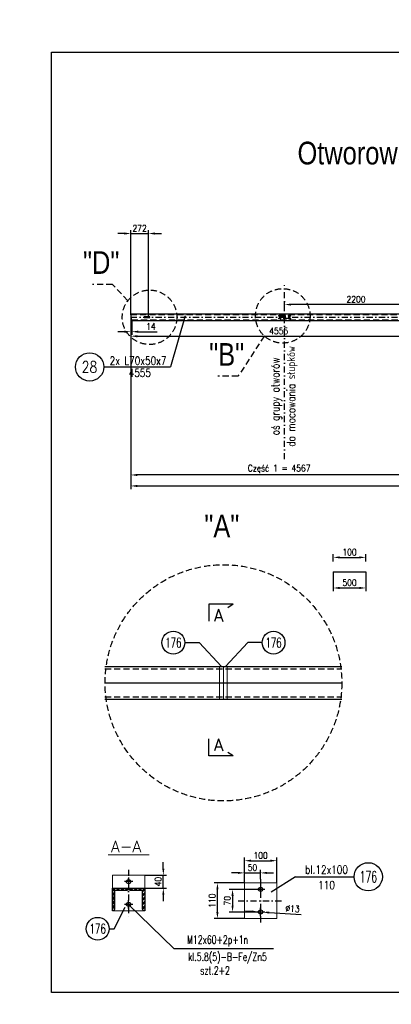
# Model space of a CAD drawing. Header units: millimetres. Extents: x -34919 to 306996, y -293018 to -145733.
# Tile 168 of 256: x 78545 to 79689, y -196154 to -193117. Entities that reach past the tile are written whole.
import ezdxf
from ezdxf.enums import TextEntityAlignment as Align

# ---------------------------------------------------------------- set-up
doc = ezdxf.new("R2010")
doc.units = ezdxf.units.MM
doc.header["$LTSCALE"] = 3
doc.linetypes.add('DASHDOT', pattern=[25.4, 12.7, -6.35, 0, -6.35])
doc.linetypes.add('HIDDEN', pattern=[9.525, 6.35, -3.175])
for name, color, linetype in [('0_18', 4, 'Continuous'), ('1_Słupy', 1, 'Continuous'), ('CIENKA', 4, 'Continuous'), ('K-wypełnienia', 8, 'Continuous'), ('LAYER0', 7, 'Continuous'), ('poziome 1', 7, 'Continuous'), ('Prz', 5, 'Continuous'), ('slupki', 7, 'Continuous'), ('stezenia', 4, 'Continuous'), ('TROJKAT', 21, 'Continuous')]:
    doc.layers.add(name, color=color, linetype=linetype)
doc.layers.add('OPISY', color=2, linetype='Continuous', lineweight=13)
doc.layers.add('SIATKA', color=5, linetype='Continuous', lineweight=18)
doc.styles.add('ARIAL', font='arial.ttf', dxfattribs={"width": 0.7, "height": 300})
doc.styles.add('NOVE3', font='romans.shx', dxfattribs={"width": 0.7})
doc.styles.add('R20', font='romans.shx', dxfattribs={"width": 0.85})
doc.styles.add('R50', font='romans.shx', dxfattribs={"width": 0.85, "height": 50})
doc.styles.add('ROMANS', font='romans.shx')
doc.styles.add('WYMIARY', font='ROMANS.shx', dxfattribs={"width": 0.75, "oblique": 15})
doc.dimstyles.new('Skala 1_10', dxfattribs={"dimscale": 10, "dimtxt": 2, "dimasz": 2, "dimexe": 1, "dimexo": 0, "dimtad": 1, "dimdec": 0, "dimdsep": 46, "dimtxsty": 'R20', "dimcen": 0, "dimclrd": 4, "dimclre": 4, "dimclrt": 3, "dimadec": 0, "dimazin": 0, "dimtfac": 1, "dimtdec": 0, "dimtix": 1, "dimtmove": 0, "dimatfit": 2, "dimfxl": 1, "dimtolj": 1, "dimtzin": 0, "dimarcsym": 0})
doc.dimstyles.new('Skala 1_10_50', dxfattribs={"dimscale": 10, "dimtxt": 2, "dimasz": 2, "dimexe": 1, "dimexo": 0, "dimtad": 1, "dimdec": 0, "dimlfac": 5, "dimdsep": 46, "dimtxsty": 'R20', "dimcen": 0, "dimclrd": 4, "dimclre": 4, "dimclrt": 3, "dimadec": 0, "dimazin": 0, "dimtfac": 1, "dimtdec": 0, "dimtix": 1, "dimtmove": 0, "dimatfit": 2, "dimfxl": 1, "dimtolj": 1, "dimtzin": 0, "dimarcsym": 0})

# ---------------------------------------------------------------- blocks, each defined once
blk = doc.blocks.new('A$C1702099F')
at = {"color": 6}
for p, q in [((13, 6.5), (-13, 6.5)), ((13, -6.5), (-13, -6.5))]:
    blk.add_line(p, q, dxfattribs=at)
for centre, start, end in [((-13, 0), 90, 270), ((13, 0), 270, 90)]:
    blk.add_arc(centre, 6.5, start, end, dxfattribs=at)
blk = doc.blocks.new('*D1534')
at = {"layer": 'Defpoints', "color": 0, "transparency": 16777216}
for p in [(78887.2, -194024.4), (79800.6, -194008.4), (78887.2, -194521.1)]:
    blk.add_point(p, dxfattribs=at)
at = {"layer": 'stezenia', "color": 4, "lineweight": -2, "transparency": 16777216}
for p, q in [((78887.2, -194024.4), (78887.2, -194531.1)), ((79800.6, -194008.4), (79800.6, -194531.1)), ((79780.6, -194521.1), (78907.2, -194521.1))]:
    blk.add_line(p, q, dxfattribs=at)
at = {"layer": 'stezenia', "color": 4, "transparency": 16777216}
for points in [[(78907.2, -194517.8), (78907.2, -194524.4), (78887.2, -194521.1)], [(79780.6, -194517.8), (79780.6, -194524.4), (79800.6, -194521.1)]]:
    blk.add_solid(points, dxfattribs=at)
at = {"layer": 'stezenia', "color": 3, "transparency": 16777216, "insert": (79343.9, -194502.5), "char_height": 20, "attachment_point": 5, "style": 'R20'}
blk.add_mtext('\\A1;Część 1 = 4567', dxfattribs=at)
blk = doc.blocks.new('*D1635')
at = {"layer": 'Defpoints', "color": 0, "transparency": 16777216}
for p in [(79360.6, -193995.5), (79360.6, -194015.5, 0), (79800.6, -194008.4)]:
    blk.add_point(p, dxfattribs=at)
at = {"layer": 'stezenia', "color": 4, "lineweight": -2, "transparency": 16777216}
for p, q in [((79360.6, -194015.5), (79360.6, -193985.5)), ((79780.6, -193995.5), (79380.6, -193995.5)), ((79800.6, -194008.4), (79800.6, -193985.5))]:
    blk.add_line(p, q, dxfattribs=at)
at = {"layer": 'stezenia', "color": 4, "transparency": 16777216}
for points in [[(79380.6, -193992.2), (79380.6, -193998.8), (79360.6, -193995.5)], [(79780.6, -193992.2), (79780.6, -193998.8), (79800.6, -193995.5)]]:
    blk.add_solid(points, dxfattribs=at)
at = {"layer": 'stezenia', "color": 3, "transparency": 16777216, "insert": (79580.6, -193979.3), "char_height": 20, "attachment_point": 5, "style": 'R20'}
blk.add_mtext('\\A1;2200', dxfattribs=at)
blk = doc.blocks.new('*D1640')
at = {"layer": 'Defpoints', "color": 0, "transparency": 16777216}
for p in [(78887.2, -194024.4), (79798.2, -194044.4, 0), (79798.2, -194093.1)]:
    blk.add_point(p, dxfattribs=at)
at = {"layer": 'stezenia', "color": 4, "lineweight": -2, "transparency": 16777216}
for p, q in [((78887.2, -194024.4), (78887.2, -194103.1)), ((79798.2, -194044.4), (79798.2, -194103.1)), ((78907.2, -194093.1), (79778.2, -194093.1))]:
    blk.add_line(p, q, dxfattribs=at)
at = {"layer": 'stezenia', "color": 4, "transparency": 16777216}
for points in [[(78907.2, -194089.8), (78907.2, -194096.5), (78887.2, -194093.1)], [(79778.2, -194089.8), (79778.2, -194096.5), (79798.2, -194093.1)]]:
    blk.add_solid(points, dxfattribs=at)
at = {"layer": 'stezenia', "color": 3, "transparency": 16777216, "insert": (79342.7, -194076.9), "char_height": 20, "attachment_point": 5, "style": 'R20'}
blk.add_mtext('\\A1;4555', dxfattribs=at)
blk = doc.blocks.new('*D1536')
at = {"layer": 'Defpoints', "color": 0, "transparency": 16777216}
for p in [(79154, -195779), (79236.9, -195779), (79236.9, -195889)]:
    blk.add_point(p, dxfattribs=at)
at = {"layer": 'SIATKA', "color": 4, "lineweight": -2, "transparency": 16777216}
for p, q in [((79236.9, -195779), (79144, -195779)), ((79154, -195869), (79154, -195799)), ((79236.9, -195889), (79144, -195889))]:
    blk.add_line(p, q, dxfattribs=at)
at = {"layer": 'SIATKA', "color": 4, "transparency": 16777216}
for points in [[(79150.7, -195799), (79157.3, -195799), (79154, -195779)], [(79150.7, -195869), (79157.3, -195869), (79154, -195889)]]:
    blk.add_solid(points, dxfattribs=at)
at = {"layer": 'SIATKA', "color": 3, "transparency": 16777216, "insert": (79137.8, -195834), "char_height": 20, "attachment_point": 5, "rotation": 90, "style": 'R20'}
blk.add_mtext('\\A1;110', dxfattribs=at)
blk = doc.blocks.new('*D1537')
at = {"layer": 'Defpoints', "color": 0, "transparency": 16777216}
for p in [(79336.9, -195710.6), (79236.9, -195779), (79336.9, -195779)]:
    blk.add_point(p, dxfattribs=at)
at = {"layer": 'SIATKA', "color": 4, "lineweight": -2, "transparency": 16777216}
for p, q in [((79236.9, -195779), (79236.9, -195700.6)), ((79336.9, -195779), (79336.9, -195700.6)), ((79256.9, -195710.6), (79316.9, -195710.6))]:
    blk.add_line(p, q, dxfattribs=at)
at = {"layer": 'SIATKA', "color": 4, "transparency": 16777216}
for points in [[(79256.9, -195707.3), (79256.9, -195713.9), (79236.9, -195710.6)], [(79316.9, -195707.3), (79316.9, -195713.9), (79336.9, -195710.6)]]:
    blk.add_solid(points, dxfattribs=at)
at = {"layer": 'SIATKA', "color": 3, "lineweight": 0, "transparency": 16777216, "insert": (79286.9, -195694.3), "char_height": 20, "attachment_point": 5, "style": 'R20'}
blk.add_mtext('\\A1;100', dxfattribs=at)
blk = doc.blocks.new('*D1538')
at = {"layer": 'Defpoints', "color": 0, "transparency": 16777216}
for p in [(79273.9, -195799), (79200.5, -195869), (79273.9, -195869)]:
    blk.add_point(p, dxfattribs=at)
at = {"layer": 'SIATKA', "color": 4, "lineweight": -2, "transparency": 16777216}
for p, q in [((79273.9, -195799), (79190.5, -195799)), ((79200.5, -195819), (79200.5, -195849)), ((79273.9, -195869), (79190.5, -195869))]:
    blk.add_line(p, q, dxfattribs=at)
at = {"layer": 'SIATKA', "color": 4, "transparency": 16777216}
for points in [[(79197.2, -195819), (79203.9, -195819), (79200.5, -195799)], [(79197.2, -195849), (79203.9, -195849), (79200.5, -195869)]]:
    blk.add_solid(points, dxfattribs=at)
at = {"layer": 'SIATKA', "color": 3, "transparency": 16777216, "insert": (79184.3, -195834), "char_height": 20, "attachment_point": 5, "rotation": 90, "style": 'R20'}
blk.add_mtext('\\A1;70', dxfattribs=at)
blk = doc.blocks.new('*D1539')
at = {"layer": 'Defpoints', "color": 0, "transparency": 16777216}
for p in [(79286.9, -195748.3), (79236.9, -195779), (79286.9, -195767.5)]:
    blk.add_point(p, dxfattribs=at)
at = {"layer": 'SIATKA', "color": 4, "lineweight": -2, "transparency": 16777216}
for p, q in [((79216.9, -195748.3), (79196.9, -195748.3)), ((79236.9, -195779), (79236.9, -195738.3)), ((79236.9, -195748.3), (79286.9, -195748.3)), ((79286.9, -195767.5), (79286.9, -195738.3)), ((79306.9, -195748.3), (79326.9, -195748.3))]:
    blk.add_line(p, q, dxfattribs=at)
at = {"layer": 'SIATKA', "color": 4, "transparency": 16777216}
for points in [[(79216.9, -195744.9), (79216.9, -195751.6), (79236.9, -195748.3)], [(79306.9, -195744.9), (79306.9, -195751.6), (79286.9, -195748.3)]]:
    blk.add_solid(points, dxfattribs=at)
at = {"layer": 'SIATKA', "color": 3, "transparency": 16777216, "insert": (79261.9, -195732), "char_height": 20, "attachment_point": 5, "style": 'R20'}
blk.add_mtext('\\A1;50', dxfattribs=at)
blk = doc.blocks.new('*D1540')
at = {"layer": 'Defpoints', "color": 0, "transparency": 16777216}
for p in [(79280.4, -195868.6), (79293.4, -195869.4)]:
    blk.add_point(p, dxfattribs=at)
at = {"layer": 'SIATKA', "color": 4, "lineweight": -2, "transparency": 16777216}
for p, q in [((79260.4, -195867.3), (79240.5, -195866.1)), ((79280.4, -195868.6), (79293.4, -195869.4)), ((79313.3, -195870.6), (79411.8, -195876.7))]:
    blk.add_line(p, q, dxfattribs=at)
at = {"layer": 'SIATKA', "color": 4, "transparency": 16777216}
for points in [[(79260.6, -195864), (79260.2, -195870.7), (79280.4, -195868.6)], [(79313.5, -195867.3), (79313.1, -195873.9), (79293.4, -195869.4)]]:
    blk.add_solid(points, dxfattribs=at)
at = {"layer": 'SIATKA', "color": 3, "transparency": 16777216, "insert": (79385.2, -195858.8), "char_height": 20, "attachment_point": 5, "rotation": 356.4557, "style": 'R20'}
blk.add_mtext('\\A1;∅13', dxfattribs=at)
blk = doc.blocks.new('*D1643')
at = {"layer": 'Defpoints', "color": 0, "transparency": 16777216}
for p in [(78930.4, -195755.3), (78987.4, -195755.3), (78930.4, -195795.3)]:
    blk.add_point(p, dxfattribs=at)
at = {"layer": 'LAYER0', "color": 4, "lineweight": -2, "transparency": 16777216}
for p, q in [((78987.4, -195735.3), (78987.4, -195715.3)), ((78930.4, -195755.3), (78997.4, -195755.3)), ((78987.4, -195795.3), (78987.4, -195755.3)), ((78930.4, -195795.3), (78997.4, -195795.3)), ((78987.4, -195815.3), (78987.4, -195835.3))]:
    blk.add_line(p, q, dxfattribs=at)
at = {"layer": 'LAYER0', "color": 4, "transparency": 16777216}
for points in [[(78984.1, -195735.3), (78990.7, -195735.3), (78987.4, -195755.3)], [(78984.1, -195815.3), (78990.7, -195815.3), (78987.4, -195795.3)]]:
    blk.add_solid(points, dxfattribs=at)
at = {"layer": 'LAYER0', "color": 3, "transparency": 16777216, "insert": (78971.2, -195775.3), "char_height": 20, "attachment_point": 5, "rotation": 90, "style": 'R20'}
blk.add_mtext('\\A1;40', dxfattribs=at)
blk = doc.blocks.new('*D1545')
at = {"layer": 'Defpoints', "color": 0, "transparency": 16777216}
for p in [(78941.6, -193776.4), (78887.2, -194024.4), (78941.6, -194033.6, 0)]:
    blk.add_point(p, dxfattribs=at)
at = {"layer": 'stezenia', "color": 4, "lineweight": -2, "transparency": 16777216}
for p, q in [((78867.2, -193776.4), (78847.2, -193776.4)), ((78887.2, -194024.4), (78887.2, -193766.4)), ((78887.2, -193776.4), (78941.6, -193776.4)), ((78941.6, -194033.6), (78941.6, -193766.4)), ((78961.6, -193776.4), (78981.6, -193776.4))]:
    blk.add_line(p, q, dxfattribs=at)
at = {"layer": 'stezenia', "color": 4, "transparency": 16777216}
for points in [[(78867.2, -193773.1), (78867.2, -193779.8), (78887.2, -193776.4)], [(78961.6, -193773.1), (78961.6, -193779.8), (78941.6, -193776.4)]]:
    blk.add_solid(points, dxfattribs=at)
at = {"layer": 'stezenia', "color": 3, "transparency": 16777216, "insert": (78914.4, -193760.2), "char_height": 20, "attachment_point": 5, "style": 'R20'}
blk.add_mtext('\\A1;272', dxfattribs=at)
blk = doc.blocks.new('*D1552')
at = {"layer": 'Defpoints', "color": 0, "transparency": 16777216}
for p in [(78887.2, -194024.4), (82314, -194044.4), (82314, -194554.9)]:
    blk.add_point(p, dxfattribs=at)
at = {"layer": 'stezenia', "color": 4, "lineweight": -2, "transparency": 16777216}
for p, q in [((78887.2, -194024.4), (78887.2, -194564.9)), ((82314, -194044.4), (82314, -194564.9)), ((78907.2, -194554.9), (82294, -194554.9))]:
    blk.add_line(p, q, dxfattribs=at)
at = {"layer": 'stezenia', "color": 4, "transparency": 16777216}
for points in [[(78907.2, -194551.6), (78907.2, -194558.3), (78887.2, -194554.9)], [(82294, -194551.6), (82294, -194558.3), (82314, -194554.9)]]:
    blk.add_solid(points, dxfattribs=at)
at = {"layer": 'stezenia', "color": 3, "transparency": 16777216, "insert": (80600.6, -194538.7), "char_height": 20, "attachment_point": 5, "style": 'R20'}
blk.add_mtext('\\A1;17134', dxfattribs=at)
blk = doc.blocks.new('*D1648')
at = {"layer": 'Defpoints', "color": 0, "transparency": 16777216}
for p in [(79610.7, -194775.2), (79510.7, -194820.1), (79610.7, -194820.1)]:
    blk.add_point(p, dxfattribs=at)
at = {"layer": 'stezenia', "color": 4, "lineweight": -2, "transparency": 16777216}
for p, q in [((79510.7, -194787.7), (79510.7, -194765.2)), ((79530.7, -194775.2), (79590.7, -194775.2)), ((79610.7, -194787.7), (79610.7, -194765.2))]:
    blk.add_line(p, q, dxfattribs=at)
at = {"layer": 'stezenia', "color": 4, "transparency": 16777216}
for points in [[(79530.7, -194771.9), (79530.7, -194778.6), (79510.7, -194775.2)], [(79590.7, -194771.9), (79590.7, -194778.6), (79610.7, -194775.2)]]:
    blk.add_solid(points, dxfattribs=at)
at = {"layer": 'stezenia', "color": 3, "transparency": 16777216, "insert": (79560.7, -194759), "char_height": 20, "attachment_point": 5, "style": 'R20'}
blk.add_mtext('\\A1;100', dxfattribs=at)
blk = doc.blocks.new('*D1649')
at = {"layer": 'Defpoints', "color": 0, "transparency": 16777216}
for p in [(79510.7, -194820.1), (79610.7, -194820.1), (79610.7, -194869.6)]:
    blk.add_point(p, dxfattribs=at)
at = {"layer": 'stezenia', "color": 4, "lineweight": -2, "transparency": 16777216}
for p, q in [((79510.7, -194820.1), (79510.7, -194879.6)), ((79610.7, -194820.1), (79610.7, -194879.6)), ((79530.7, -194869.6), (79590.7, -194869.6))]:
    blk.add_line(p, q, dxfattribs=at)
at = {"layer": 'stezenia', "color": 4, "transparency": 16777216}
for points in [[(79530.7, -194866.2), (79530.7, -194872.9), (79510.7, -194869.6)], [(79590.7, -194866.2), (79590.7, -194872.9), (79610.7, -194869.6)]]:
    blk.add_solid(points, dxfattribs=at)
at = {"layer": 'stezenia', "color": 3, "transparency": 16777216, "insert": (79560.7, -194853.3), "char_height": 20, "attachment_point": 5, "style": 'R20'}
blk.add_mtext('\\A1;500', dxfattribs=at)
blk = doc.blocks.new('*D1652')
at = {"layer": 'Defpoints', "color": 0, "transparency": 16777216}
for p in [(78887.2, -194024.4, 0), (78890, -194044.4, 0), (78887.2, -194079.2)]:
    blk.add_point(p, dxfattribs=at)
at = {"layer": 'stezenia', "color": 4, "lineweight": -2, "transparency": 16777216}
for p, q in [((78887.2, -194024.4), (78887.2, -194089.2)), ((78890, -194044.4), (78890, -194089.2)), ((78867.2, -194079.2), (78847.2, -194079.2)), ((78887.2, -194079.2), (78890, -194079.2)), ((78910, -194079.2), (78968.4, -194079.2))]:
    blk.add_line(p, q, dxfattribs=at)
at = {"layer": 'stezenia', "color": 4, "transparency": 16777216}
for points in [[(78867.2, -194075.9), (78867.2, -194082.5), (78887.2, -194079.2)], [(78910, -194075.9), (78910, -194082.5), (78890, -194079.2)]]:
    blk.add_solid(points, dxfattribs=at)
at = {"layer": 'stezenia', "color": 3, "transparency": 16777216, "insert": (78949.2, -194063), "char_height": 20, "attachment_point": 5, "style": 'R20'}
blk.add_mtext('\\A1;14', dxfattribs=at)

msp = doc.modelspace()

# ---------------------------------------------------------------- hatches: boundary and pattern name
at = {"layer": 'slupki'}
h = msp.add_hatch(dxfattribs=at)
h.set_pattern_fill('ANSI32', angle=360)
h.set_pattern_definition([(45, (27520.665, -200341.394), (-6.7351921, 6.7351921), []), (45, (27525.155, -200341.394), (-6.7351921, 6.7351921), [])])
h.paths.add_polyline_path([(78830.429, -195795.254), (78880.429, -195795.254), (78880.429, -195797.165, -0.41421356), (78875.341, -195802.254), (78837.429, -195802.254), (78837.429, -195860.165, -0.41421356), (78832.341, -195865.254), (78830.429, -195865.254)])
h.paths.add_polyline_path([(78880.429, -195797.165), (78880.429, -195795.254), (78930.429, -195795.254), (78930.429, -195865.254), (78928.518, -195865.254, -0.41421356), (78923.429, -195860.165), (78923.429, -195802.254), (78885.518, -195802.254, -0.41421356)])

# ---------------------------------------------------------------- linework, layer by layer
for p, q in [((79343.598, -194030.441, 0), (79347.675, -194030.441, 0)), ((79377.675, -194030.441, 0), (79373.598, -194030.441, 0)), ((79343.598, -194038.441, 0), (79347.675, -194038.441, 0)), ((79345.637, -194040.479, 0), (79345.637, -194036.402, 0)), ((79377.675, -194038.441, 0), (79373.598, -194038.441, 0)), ((79375.637, -194040.479, 0), (79375.637, -194036.402, 0))]:
    msp.add_line(p, q)
at = {"color": 4}
for p, q in [((78804.041, -194187.945, 0), (79009.411, -194187.945, 0)), ((79394.59, -195760.365, 0), (79574.708, -195760.365, 0))]:
    msp.add_line(p, q, dxfattribs=at)
at = {"color": 1}
for p, q in [((79201.946, -194919.633, 0), (79127.128, -194919.633, 0)), ((79127.128, -194919.633, 0), (79127.128, -194972.309, 0)), ((79201.946, -194919.633, 0), (79186.346, -194930.431, 0)), ((79127.128, -195387.706, 0), (79127.128, -195335.03, 0)), ((79201.946, -195387.706, 0), (79127.128, -195387.706, 0)), ((79201.946, -195387.706, 0), (79186.346, -195376.908, 0))]:
    msp.add_line(p, q, dxfattribs=at)
for centre in [(79345.637, -194030.441, 0), (79375.637, -194030.441, 0), (79345.637, -194038.441, 0), (79375.637, -194038.441, 0)]:
    msp.add_circle(centre, 1.3)
at = {"color": 4}
for centre in [(79018.191, -195038.183, 0), (79326.697, -195038.183, 0), (78785.276, -195920.424, 0)]:
    msp.add_circle(centre, 35, dxfattribs=at)
at = {"color": 6}
for centre in [(78880.429, -195775.254, 0), (79286.876, -195798.983, 0), (78880.429, -195845.254, 0), (79286.876, -195868.983, 0)]:
    msp.add_circle(centre, 6.5, dxfattribs=at)
at = {"layer": '0_18'}
msp.add_line((79054.457, -194030.339, 0), (79009.411, -194187.945, 0), dxfattribs=at)
at = {"layer": 'CIENKA', "linetype": 'Continuous'}
for p, q in [((79053.191, -195038.183, 0), (79097.394, -195038.183, 0)), ((79291.697, -195038.183, 0), (79247.494, -195038.183, 0)), ((79394.59, -195760.365, 0), (79319.631, -195808.027, 0)), ((78820.276, -195920.424, 0), (78836.503, -195920.424, 0))]:
    msp.add_line(p, q, dxfattribs=at)
at = {"layer": 'CIENKA', "linetype": 'Continuous', "elevation": 0, "flags": 128}
for points in [[(79097.394, -195038.183), (79166.444, -195112.143)], [(79247.494, -195038.183), (79178.444, -195112.143)], [(78836.503, -195920.424), (78869.88, -195854.128)]]:
    msp.add_lwpolyline(points, dxfattribs=at)
at = {"layer": 'K-wypełnienia', "color": 1, "linetype": 'Continuous'}
for centre in [(78760.475, -194187.945, 0), (79618.274, -195760.365, 0)]:
    msp.add_circle(centre, 43.566, dxfattribs=at)
at = {"layer": 'OPISY', "color": 1, "elevation": 0, "flags": 128}
msp.add_lwpolyline([(78943.544, -195692.806), (78817.314, -195692.806)], dxfattribs=at)
at = {"layer": 'poziome 1', "color": 3, "linetype": 'HIDDEN'}
for p, q in [((78830.817, -193933.415, 0), (78769.16, -193933.415, 0)), ((78878.259, -193983.718, 0), (78830.817, -193933.415, 0)), ((79298.536, -194092.471, 0), (79217.19, -194216.843, 0)), ((79217.19, -194216.843, 0), (79155.533, -194216.843, 0))]:
    msp.add_line(p, q, dxfattribs=at)
at = {"layer": 'poziome 1', "color": 3}
for p, q in [((78887.237, -194024.441, 0), (82314.037, -194024.441, 0)), ((78890.037, -194044.441, 0), (82311.237, -194044.441, 0)), ((78807.364, -195112.143, 0), (79536.82, -195112.143, 0)), ((78807.364, -195212.143, 0), (79536.82, -195212.143, 0))]:
    msp.add_line(p, q, dxfattribs=at)
at = {"layer": 'poziome 1', "linetype": 'HIDDEN'}
for p, q in [((78887.237, -194025.841, 0), (82314.037, -194025.841, 0)), ((78890.037, -194043.041, 0), (82311.433, -194043.041, 0)), ((78807.364, -195119.143, 0), (79536.82, -195119.143, 0)), ((78807.364, -195205.143, 0), (79536.82, -195205.143, 0))]:
    msp.add_line(p, q, dxfattribs=at)
at = {"layer": 'poziome 1', "color": 4}
msp.add_line((78807.364, -195162.143, 0), (79536.82, -195162.143, 0), dxfattribs=at)
at = {"layer": 'poziome 1', "color": 2, "elevation": 0}
for points in [[(78830.429, -195795.254), (78880.429, -195795.254), (78880.429, -195797.165, -0.41421356), (78875.341, -195802.254), (78837.429, -195802.254), (78837.429, -195860.165, -0.41421356), (78832.341, -195865.254), (78830.429, -195865.254)], [(78880.429, -195797.165), (78880.429, -195795.254), (78930.429, -195795.254), (78930.429, -195865.254), (78928.518, -195865.254, -0.41421356), (78923.429, -195860.165), (78923.429, -195802.254), (78885.518, -195802.254, -0.41421356)]]:
    msp.add_lwpolyline(points, format="xyb", close=True, dxfattribs=at)
at = {"layer": 'poziome 1', "color": 3, "linetype": 'HIDDEN'}
for centre, radius in [((78944.946, -194034.826, 0), 84.018), ((79355.203, -194030.441, 0), 84.018), ((79172.444, -195162.143, 0), 364.376)]:
    msp.add_circle(centre, radius, dxfattribs=at)
at = {"layer": 'Prz', "elevation": 0}
msp.add_lwpolyline([(82742.729, -196117.464), (78642.729, -196117.464), (78642.729, -193217.464), (82742.729, -193217.464)], close=True, dxfattribs=at)
at = {"layer": 'SIATKA', "color": 6, "elevation": 0}
for points in [[(79160.444, -195212.143), (79172.444, -195212.143), (79172.444, -195112.143), (79160.444, -195112.143)], [(79184.444, -195212.143), (79172.444, -195212.143), (79172.444, -195112.143), (79184.444, -195112.143)]]:
    msp.add_lwpolyline(points, close=True, dxfattribs=at)
for points in [[(78830.429, -195865.254), (78830.429, -195755.254), (78930.429, -195755.254), (78930.429, -195865.254), (78830.429, -195865.254)], [(79236.876, -195888.983), (79236.876, -195778.983), (79336.876, -195778.983), (79336.876, -195888.983), (79236.876, -195888.983)]]:
    msp.add_lwpolyline(points, dxfattribs=at)
at = {"layer": 'slupki', "color": 4, "linetype": 'DASHDOT', "ltscale": 0.5}
for p, q in [((79360.637, -194472.621, 0), (79360.637, -193935.741, 0)), ((78887.237, -194034.441, 0), (82312.637, -194034.441, 0))]:
    msp.add_line(p, q, dxfattribs=at)
at = {"layer": 'slupki', "color": 4, "linetype": 'DASHDOT', "ltscale": 0.5, "elevation": 0}
msp.add_lwpolyline([(79345.637, -194030.441), (79375.637, -194030.441), (79375.637, -194038.441), (79345.637, -194038.441)], close=True, dxfattribs=at)
for points in [[(78880.429, -195738.349), (78880.429, -195882.825)], [(79286.876, -195767.477), (79286.876, -195906.4)], [(79217.414, -195833.983), (79356.337, -195833.983)]]:
    msp.add_lwpolyline(points, dxfattribs=at)
at = {"layer": 'slupki', "color": 4, "linetype": 'DASHDOT', "elevation": 0, "flags": 128}
for points in [[(78880.429, -195762.254), (78880.429, -195788.254)], [(78893.429, -195775.254), (78867.429, -195775.254)], [(79286.876, -195785.983), (79286.876, -195811.983)], [(79299.876, -195798.983), (79273.876, -195798.983)], [(78893.429, -195845.254), (78867.429, -195845.254)], [(78880.429, -195858.254), (78880.429, -195832.254)], [(79299.876, -195868.983), (79273.876, -195868.983)], [(79286.876, -195881.983), (79286.876, -195855.983)]]:
    msp.add_lwpolyline(points, dxfattribs=at)
at = {"layer": 'stezenia', "color": 3}
for p, q in [((78890.037, -194044.441, 0), (78887.237, -194024.441, 0)), ((79510.745, -194820.091, 0), (79610.745, -194820.091, 0))]:
    msp.add_line(p, q, dxfattribs=at)
at = {"layer": 'stezenia', "color": 6, "elevation": 0}
msp.add_lwpolyline([(78928.437, -194035.241), (78945.637, -194035.241), (78945.637, -194033.641), (78928.437, -194033.641)], close=True, dxfattribs=at)
at = {"layer": 'TROJKAT', "color": 4, "linetype": 'Continuous'}
for p, q in [((78880.429, -195845.254, 0), (79019.895, -195980.982, 0)), ((79019.895, -195980.982, 0), (79326.942, -195980.982, 0))]:
    msp.add_line(p, q, dxfattribs=at)

# ---------------------------------------------------------------- block references
at = {"layer": 'SIATKA', "color": 3, "xscale": 0.2, "yscale": 0.2, "zscale": 0.2}
for p in [(79345.637, -194030.441, 0), (79375.637, -194030.441, 0), (79345.637, -194038.441, 0), (79375.637, -194038.441, 0)]:
    msp.add_blockref('A$C1702099F', p, dxfattribs=at)

# ---------------------------------------------------------------- texts
at = {"color": 3, "style": 'WYMIARY', "width": 0.65}
for p in [(79018.191, -195038.183, 0), (79326.697, -195038.183, 0), (78785.276, -195920.424, 0)]:
    msp.add_text('176', height=30, dxfattribs=at).set_placement(p, align=Align.MIDDLE)
at = {"color": 20, "insert": (33837.901, -182331.101), "char_height": 300, "width": 16331.01415, "attachment_point": 1, "style": 'NOVE3'}
msp.add_mtext('{\\C1;Wytyczne montażowe\\P\\H0.83333x;\\C3;Podczas montażu należy bezwzględnie przestrzegać dopuszczalnych tolerancji z uwagi na ścisłe dopasowanie elementów amortyzujących ugięcia dźwigarów przekrycia auli.\\P\\H1.2x;\\C1;\\PZabezpieczenia antykorozyjne.\\C256;\\P\\H0.83333x;\\C3;Wszystkie elementy stalowe konstrukcji należy poddać ocynkowaniu ogniowemu.\\PKonstrukcje przeznaczone do cynkowania ogniowego powinny odpowiadać następującym warunkom:\\P\\pl900;^I1. Spoiny powinny być wykonane metodą półautomatyczną w osłonie gazów ochronnych. Nie zaleca się spawania elektrodą otuloną, ze względu na złą jakość powłoki cynkowej na spoinach.\\P^I2. Powierzchnia konstrukcji powinna być wolna od: zawalcowań, zgorzelin, odprysków po spawaniu, ostrych krawędzi, zanieczyszczeń farbami, olejami, emulsjami oraz innymi materiałami stosowanymi przy trasowaniu, znakowaniu, spawaniu, wierceniu itp. W przypadku spawania elektrodą należy dokładnie usunąć otulinę spawalniczą w celu zminimalizowania wad powłoki. Po ocynkowaniu uwydatnią się wady jakości powierzchni stali np. zawalcowania, rysy traserskie, zeszlifowania, pory, odpryski spawalnicze, wadliwe spoiny.\\P^I3. Elementy konstrukcyjne powinny posiadać odpowiednie otwory technologiczne do odpowietrzenia, swobodnego przepływu cynku zewnątrz i wewnątrz elementu oraz do podwieszenia (mogą być przyspawane uchwyty z blachy z otworami).\\P^I4. W przypadku powierzchni spawanych na zakładkę, spoina powinna być szczelna ze wszystkich stron (spawana na około), a nakładki szczelnie przylegać do konstrukcji. Przekroje skrzynkowe oraz powierzchnie nakładające się mogą powodować uszkodzenie konstrukcji - pękanie spoin.\\P^I5. Każdy element konstrukcyjny powinien składać się z jednego gatunku stali.\\P^I6. Konstrukcje nie powinny posiadać małych szczelin lub wnęk. Spoiny powinny być szczelne i zamknięte wokół elementu, ponieważ w przeciwnym przypadku mogą po cynkowaniu wylewać się z nich resztki topnika i kwasu pogarszając jakość powłoki (tzw. "krwawe wycieki").\\P^I7. Naddatek wymiarowy dla otworów pod śruby powinien wynosić 1 - 2 mm.\\PTermiczne oddziaływanie kąpieli cynkowej uwalnia w elementach naprężenia wewnętrzne, co może powodować odkształcenia. Szczególnie uwidacznia się to w elementach spawanych. Dotyczy to także dwuteowników spawanych, których odkształcenia po cynkowaniu mogą przekroczyć dopuszczalne normy, oraz nie usztywnionych arkuszy blach i otwartych kształtowników giętych.\\P\\C256;\\P\\pl0;\\H1.2x;\\C1;Malowanie konstrukcji.\\P\\H0.83333x;\\C3;Wszystkie elementy stalowe konstrukcji należy pomalować proszkowo na kolor RAL 9011}', dxfattribs=at)
at = {"layer": '1_Słupy', "color": 1, "style": 'ROMANS'}
for p in [(79142.932, -194972.838, 0), (79142.932, -195372.001, 0)]:
    msp.add_text('A', height=37.5, dxfattribs=at).set_placement(p)
at = {"layer": 'K-wypełnienia', "color": 1, "linetype": 'Continuous', "style": 'ARIAL', "width": 0.8}
for s, p in [('Otworowaniu boczne ścianek profilu otworami służącymi do mocowania siatek', (80754.81, -193536.444, 0)), ('"D"', (78796.101, -193865.871, 0)), ('"B"', (79182.474, -194149.3, 0)), ('"A"', (79167.534, -194678.572, 0))]:
    msp.add_text(s, height=70, dxfattribs=at).set_placement(p, align=Align.MIDDLE)
at = {"layer": 'OPISY', "style": 'R50', "width": 0.8}
for s, p in [('do mocowania słupków', (79383.84, -194278.726, 0)), ('oś grupy otworów', (79336.238, -194278.726, 0))]:
    msp.add_text(s, height=25, rotation=90, dxfattribs=at).set_placement(p, align=Align.MIDDLE)
for s, p in [('2x L70x50x7', (78909.515, -194168.597, 0)), ('4555', (78915.097, -194205.858, 0)), ('bl.12x100', (79489.862, -195738.151, 0)), ('110', (79489.862, -195785.753, 0))]:
    msp.add_text(s, height=25, dxfattribs=at).set_placement(p, align=Align.MIDDLE)
at = {"layer": 'OPISY', "color": 2}
for s, style, width, p in [('28', 'ROMANS', 0.8, (78759.964, -194187.955, 0)), ('176', 'R50', 0.6, (79618.666, -195760.156, 0))]:
    msp.add_text(s, height=35, dxfattribs=dict(at, style=style, width=width)).set_placement(p, align=Align.MIDDLE)
at = {"layer": 'OPISY', "color": 1, "style": 'ROMANS'}
msp.add_text('A-A', height=35, dxfattribs=at).set_placement((78826.272, -195684.351, 0))
at = {"layer": 'OPISY', "color": 3, "style": 'ROMANS', "width": 0.7}
for s, p in [('M12x60+2p+1n', (79154.58, -195966.597, 0)), ('kl.5.8(5)-B-Fe/Zn5', (79184.993, -196019.677, 0)), ('szt.2+2', (79146.577, -196061.809, 0))]:
    msp.add_text(s, height=25, dxfattribs=at).set_placement(p, align=Align.CENTER)

# ---------------------------------------------------------------- dimensions: what is measured, and where the dimension line sits
at = {"layer": 'LAYER0', "color": 1}
dim = msp.add_linear_dim(base=(78987.401, -195755.254, 0), p1=(78930.429, -195795.254, 0), p2=(78930.429, -195755.254, 0), angle=90, dimstyle='Skala 1_10', dxfattribs=at)
dim.commit()
dim.dimension.update_dxf_attribs({"geometry": '*D1643', "text_midpoint": (78971.151, -195775.254, 0)})
at = {"layer": 'SIATKA', "color": 3, "lineweight": 0}
dim = msp.add_linear_dim(base=(79336.876, -195710.585, 0), p1=(79236.876, -195778.983, 0), p2=(79336.876, -195778.983, 0), dimstyle='Skala 1_10', dxfattribs=at)
dim.commit()
dim.dimension.update_dxf_attribs({"geometry": '*D1537', "text_midpoint": (79286.876, -195694.335, 0)})
at = {"layer": 'SIATKA', "color": 3}
dim = msp.add_linear_dim(base=(79286.876, -195748.265, 0), p1=(79236.876, -195778.983, 0), p2=(79286.876, -195767.477, 0), dimstyle='Skala 1_10', dxfattribs=at)
dim.commit()
dim.dimension.update_dxf_attribs({"geometry": '*D1539', "text_midpoint": (79261.876, -195732.015, 0)})
for base, p1, p2, picture, middle in [((79154.008, -195778.983, 0), (79236.876, -195888.983, 0), (79236.876, -195778.983, 0), '*D1536', (79137.758, -195833.983, 0)), ((79200.549, -195868.983, 0), (79273.876, -195798.983, 0), (79273.876, -195868.983, 0), '*D1538', (79184.299, -195833.983, 0))]:
    dim = msp.add_linear_dim(base=base, p1=p1, p2=p2, angle=90, dimstyle='Skala 1_10', dxfattribs=at)
    dim.commit()
    dim.dimension.update_dxf_attribs({"geometry": picture, "text_midpoint": middle})
dim = msp.add_diameter_dim_2p(p1=(79280.388, -195868.581, 0), p2=(79293.363, -195869.384, 0), dimstyle='Skala 1_10', dxfattribs=at)
dim.commit()
dim.dimension.update_dxf_attribs({"geometry": '*D1540', "text_midpoint": (79384.186, -195875.01, 0), "dimtype": 163})
at = {"layer": 'stezenia', "color": 3}
dim = msp.add_linear_dim(base=(78941.637, -193776.439, 0), p1=(78887.237, -194024.441, 0), p2=(78941.637, -194033.641, 0), angle=180, dimstyle='Skala 1_10_50', dxfattribs=at)
dim.commit()
dim.dimension.update_dxf_attribs({"geometry": '*D1545', "text_midpoint": (78914.437, -193760.189, 0)})
for base, p1, p2, picture, middle in [((79360.637, -193995.511, 0), (79800.637, -194008.364, 0), (79360.637, -194015.539, 0), '*D1635', (79580.637, -193979.261, 0)), ((79798.237, -194093.134, 0), (78887.237, -194024.441, 0), (79798.237, -194044.441, 0), '*D1640', (79342.737, -194076.884, 0))]:
    dim = msp.add_linear_dim(base=base, p1=p1, p2=p2, dimstyle='Skala 1_10_50', dxfattribs=at)
    dim.commit()
    dim.dimension.update_dxf_attribs({"geometry": picture, "text_midpoint": middle})
dim = msp.add_linear_dim(base=(78887.237, -194079.201, 0), p1=(78890.037, -194044.441, 0), p2=(78887.237, -194024.441, 0), dimstyle='Skala 1_10_50', dxfattribs=at)
dim.commit()
dim.dimension.update_dxf_attribs({"geometry": '*D1652', "text_midpoint": (78949.239, -194079.201, 0), "dimtype": 160})
dim = msp.add_linear_dim(base=(78887.237, -194521.096, 0), p1=(79800.637, -194008.364, 0), p2=(78887.237, -194024.441, 0), text='Część 1 = <>', dimstyle='Skala 1_10_50', dxfattribs=at)
dim.commit()
dim.dimension.update_dxf_attribs({"geometry": '*D1534', "text_midpoint": (79343.937, -194502.465, 0)})
for base, p1, p2, dimstyle, override, picture, middle in [((82314.037, -194554.943, 0), (78887.237, -194024.441, 0), (82314.037, -194044.441, 0), 'Skala 1_10_50', {"dimtmove": 1}, '*D1552', (80600.637, -194538.693, 0)), ((79610.745, -194775.231, 0), (79510.745, -194820.091, 0), (79610.745, -194820.091, 0), 'Skala 1_10', {"dimfxl": 1.25, "dimfxlon": 1}, '*D1648', (79560.745, -194758.981, 0)), ((79610.745, -194869.552, 0), (79510.745, -194820.091, 0), (79610.745, -194820.091, 0), 'Skala 1_10_50', {"dimtmove": 1}, '*D1649', (79560.745, -194853.302, 0))]:
    dim = msp.add_linear_dim(base=base, p1=p1, p2=p2, dimstyle=dimstyle, override=override, dxfattribs=at)
    dim.commit()
    dim.dimension.update_dxf_attribs({"geometry": picture, "text_midpoint": middle})

doc.saveas('drawing.dxf')
